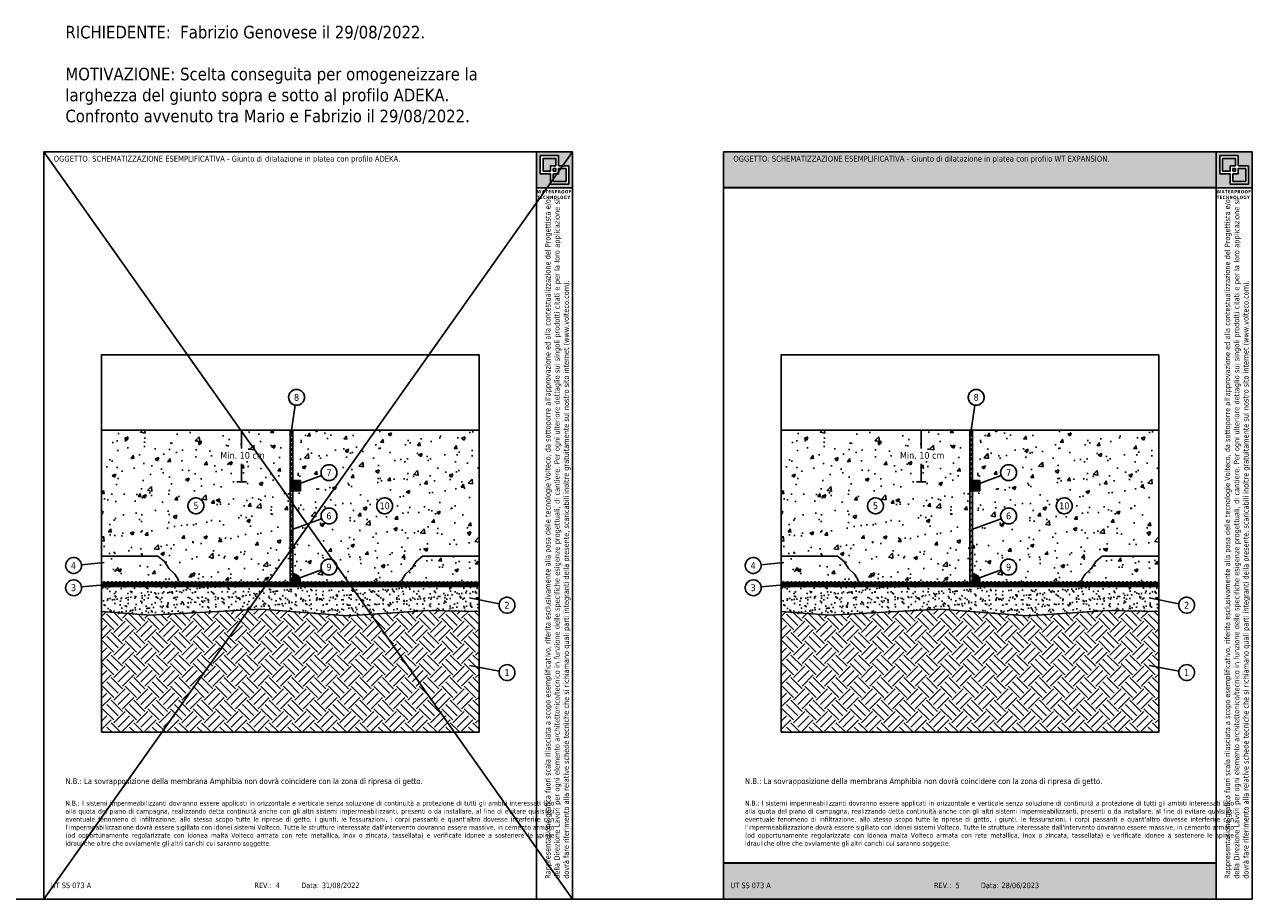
# Model space of a CAD drawing. Header units: millimetres. Extents: x 2746 to 2875, y 1673 to 1707.
# Tile 3 of 3: x 2826 to 2875, y 1673 to 1707. Entities that reach past the tile are written whole.
import ezdxf
from ezdxf.enums import TextEntityAlignment as Align

# ---------------------------------------------------------------- set-up
doc = ezdxf.new("R2010")
doc.units = ezdxf.units.MM
doc.linetypes.add('CONTINUA', pattern=[0])
doc.layers.add('0.4', color=7, linetype='CONTINUA', lineweight=30)
doc.layers.add('contorno', color=6, linetype='Continuous', plot=False)
doc.layers.add('nascosto', color=7, linetype='Continuous', lineweight=25, plot=False)
doc.layers.add('RISULTATO_HIDDEN_____3D_-_2D', color=7, linetype='CONTINUA')
doc.styles.add('tahoma', font='tahoma.ttf', dxfattribs={"height": 0.3})

msp = doc.modelspace()

# ---------------------------------------------------------------- hatches: boundary and pattern name
at = {"true_color": 0xfdc300}
h = msp.add_hatch(color=40, dxfattribs=at)
h.dxf.hatch_style = 1
h.paths.add_polyline_path([(2873.368, 1674.005), (2853.798, 1674.005), (2853.798, 1672.574), (2873.368, 1672.574)])
h.paths.add_polyline_path([(2873.368, 1702.274), (2853.798, 1702.274), (2853.798, 1700.844), (2873.368, 1700.844)])
h = msp.add_hatch()
h.set_pattern_fill('AR-CONC', color=256, scale=0.008)
h.set_pattern_definition([(50, (-1644.1098, 122.1236), (1.45747735, -0.12751268), [0.1524, -1.6764]), (355, (-1644.1098, 122.1236), (-0.28194737, 1.52845476), [0.12192, -1.34112467]), (100.451445, (-1643.9884, 122.113), (1.17552998, 1.400942), [0.12952007, -1.42472196]), (46.1842, (-1644.1098, 122.53), (2.1686323, -0.3363386), [0.2286, -2.5146]), (96.63556, (-1643.9291, 122.502), (1.8992331, 1.979409), [0.1942802, -2.1370849]), (351.18415, (-1644.1098, 122.53), (1.8992331, 1.979409), [0.1828797, -2.0116779]), (21, (-1643.9066, 122.4284), (1.21291513, -0.8181216), [0.1524, -1.6764]), (326, (-1643.9066, 122.4284), (0.49441623, 1.47350373), [0.12192, -1.34112]), (71.451445, (-1643.8056, 122.3602), (1.70733135, 0.65538215), [0.12952007, -1.4247195]), (37.5, (-1644.10983, 122.1236), (0.024708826, 0.67644031), [0, -1.324864, 0, -1.36144, 0, -1.3462]), (7.5, (-1644.1098, 122.1236), (0.5345573, 0.8014446), [0, -0.776224, 0, -1.294384, 0, -0.51308]), (327.5, (-1644.56297, 122.1236), (1.08472476, -0.04582995), [0, -0.508, 0, -1.58496, 0, -2.10312]), (317.5, (-1644.7662, 122.1236), (1.18503345, 0.20341193), [0, -0.6604, 0, -1.052576, 0, -1.49352])])
h.paths.add_polyline_path([(2836.583, 1691.209), (2829.083, 1691.209), (2829.083, 1686.209), (2831.324, 1686.209), (2831.583, 1686), (2831.757, 1685.72), (2832.002, 1685.499), (2832.12, 1685.304), (2832.147, 1685.209), (2836.583, 1685.209)])
edge = h.paths.add_edge_path(flags=16)
edge.add_arc((2832.833, 1688.209), 0.316, 0, 360)
h.paths.add_polyline_path([(2831.757, 1685.72), (2831.583, 1686), (2831.324, 1686.209), (2829.083, 1686.209), (2829.083, 1685.209), (2832.147, 1685.209), (2832.12, 1685.304), (2832.002, 1685.499)], flags=17)
edge = h.paths.add_edge_path()
edge.add_line((2844.083, 1691.209), (2836.683, 1691.209))
edge.add_line((2836.683, 1691.209), (2836.683, 1689.209))
edge.add_line((2836.683, 1689.209), (2836.983, 1689.209))
edge.add_line((2836.983, 1689.209), (2836.983, 1689.105))
edge.add_line((2836.983, 1689.105), (2837.825, 1689.418))
edge.add_arc((2838.121, 1689.527), 0.316, 180, 200.3375, ccw=False)
edge.add_arc((2838.121, 1689.527), 0.316, -70.3025, 180, ccw=False)
edge.add_arc((2838.121, 1689.527), 0.316, 200.3375, 289.6975, ccw=False)
edge.add_line((2837.825, 1689.418), (2836.983, 1689.105))
edge.add_line((2836.983, 1689.105), (2836.983, 1688.809))
edge.add_line((2836.983, 1688.809), (2836.683, 1688.809))
edge.add_line((2836.683, 1688.809), (2836.683, 1687.274))
edge.add_line((2836.683, 1687.274), (2837.825, 1687.697))
edge.add_arc((2838.121, 1687.807), 0.316, 180, 200.3375, ccw=False)
edge.add_arc((2838.121, 1687.807), 0.316, -70.3025, 180, ccw=False)
edge.add_arc((2838.121, 1687.807), 0.316, 200.3375, 289.6975, ccw=False)
edge.add_line((2837.825, 1687.697), (2836.683, 1687.274))
edge.add_line((2836.683, 1687.274), (2836.683, 1685.509))
edge.add_arc((2836.683, 1685.209), 0.3, 26.4257, 90, ccw=False)
edge.add_line((2836.951, 1685.343), (2837.825, 1685.666))
edge.add_arc((2838.121, 1685.776), 0.316, 180, 200.3375, ccw=False)
edge.add_arc((2838.121, 1685.776), 0.316, -70.3025, 180, ccw=False)
edge.add_arc((2838.121, 1685.776), 0.316, 200.3375, 289.6975, ccw=False)
edge.add_line((2837.825, 1685.666), (2836.951, 1685.343))
edge.add_arc((2836.683, 1685.209), 0.3, 0, 26.4257, ccw=False)
edge.add_line((2836.983, 1685.209), (2841.018, 1685.209))
edge.add_line((2841.018, 1685.209), (2841.045, 1685.304))
edge.add_line((2841.045, 1685.304), (2841.164, 1685.499))
edge.add_line((2841.164, 1685.499), (2841.408, 1685.72))
edge.add_line((2841.408, 1685.72), (2841.583, 1686))
edge.add_line((2841.583, 1686), (2841.841, 1686.209))
edge.add_line((2841.841, 1686.209), (2844.083, 1686.209))
edge.add_line((2844.083, 1686.209), (2844.083, 1691.209))
edge = h.paths.add_edge_path(flags=16)
edge.add_arc((2840.333, 1688.209), 0.316, 0, 360)
h.paths.add_polyline_path([(2844.083, 1686.209), (2841.841, 1686.209), (2841.583, 1686), (2841.408, 1685.72), (2841.164, 1685.499), (2841.045, 1685.304), (2841.018, 1685.209), (2844.083, 1685.209)], flags=17)
h.paths.add_polyline_path([(2832.662, 1688.002), (2833.003, 1688.002), (2833.003, 1688.416), (2832.662, 1688.416)], flags=0)
h.paths.add_polyline_path([(2833.709, 1690.007), (2835.661, 1690.007), (2835.661, 1690.428), (2833.709, 1690.428)], flags=16)
h.paths.add_polyline_path([(2840.06, 1687.998), (2840.606, 1687.998), (2840.606, 1688.42), (2840.06, 1688.42)], flags=16)
at = {"linetype": 'CONTINUA'}
h = msp.add_hatch(dxfattribs=at)
h.set_pattern_fill('HONEY', color=256, scale=0.02, angle=90, style=0)
h.set_pattern_definition([(90, (-1590.109833, 122.12358), (-0.0549926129, 0.09525), [0.0635, -0.127]), (210, (-1590.109833, 122.12358), (-0.05499261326, -0.0952499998), [0.0635, -0.127]), (150, (-1590.109833, 122.12358), (-0.10998522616, 2e-10), [-0.127, 0.0635])])
h.paths.add_polyline_path([(2836.683, 1691.209), (2836.583, 1691.209), (2836.583, 1689.209), (2836.683, 1689.209)])
h = msp.add_hatch()
h.set_pattern_fill('AR-CONC', color=256, scale=0.008)
h.set_pattern_definition([(50, (-1617.1098, 122.1236), (1.45747735, -0.12751268), [0.1524, -1.6764]), (355, (-1617.1098, 122.1236), (-0.28194737, 1.52845476), [0.12192, -1.34112467]), (100.451445, (-1616.9884, 122.113), (1.17552998, 1.400942), [0.12952007, -1.42472196]), (46.1842, (-1617.1098, 122.53), (2.1686323, -0.3363386), [0.2286, -2.5146]), (96.63556, (-1616.9291, 122.502), (1.8992331, 1.979409), [0.1942802, -2.1370849]), (351.18415, (-1617.1098, 122.53), (1.8992331, 1.979409), [0.1828797, -2.0116779]), (21, (-1616.9066, 122.4284), (1.21291513, -0.8181216), [0.1524, -1.6764]), (326, (-1616.9066, 122.4284), (0.49441623, 1.47350373), [0.12192, -1.34112]), (71.451445, (-1616.8056, 122.3602), (1.70733135, 0.65538215), [0.12952007, -1.4247195]), (37.5, (-1617.10984, 122.1236), (0.024708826, 0.67644031), [0, -1.324864, 0, -1.36144, 0, -1.3462]), (7.5, (-1617.10984, 122.1236), (0.5345573, 0.8014446), [0, -0.776224, 0, -1.294384, 0, -0.51308]), (327.5, (-1617.563, 122.1236), (1.08472476, -0.04582995), [0, -0.508, 0, -1.58496, 0, -2.10312]), (317.5, (-1617.7662, 122.1236), (1.18503345, 0.20341193), [0, -0.6604, 0, -1.052576, 0, -1.49352])])
h.paths.add_polyline_path([(2863.583, 1691.209), (2856.083, 1691.209), (2856.083, 1686.209), (2858.324, 1686.209), (2858.583, 1686), (2858.757, 1685.72), (2859.002, 1685.499), (2859.12, 1685.304), (2859.147, 1685.209), (2863.583, 1685.209)])
edge = h.paths.add_edge_path(flags=16)
edge.add_arc((2859.833, 1688.209), 0.316, 0, 360)
h.paths.add_polyline_path([(2858.757, 1685.72), (2858.583, 1686), (2858.324, 1686.209), (2856.083, 1686.209), (2856.083, 1685.209), (2859.147, 1685.209), (2859.12, 1685.304), (2859.002, 1685.499)], flags=17)
edge = h.paths.add_edge_path()
edge.add_line((2871.083, 1691.209), (2863.683, 1691.209))
edge.add_line((2863.683, 1691.209), (2863.683, 1689.209))
edge.add_line((2863.683, 1689.209), (2863.983, 1689.209))
edge.add_line((2863.983, 1689.209), (2863.983, 1689.105))
edge.add_line((2863.983, 1689.105), (2864.825, 1689.418))
edge.add_arc((2865.121, 1689.527), 0.316, 180, 200.3375, ccw=False)
edge.add_arc((2865.121, 1689.527), 0.316, -70.3025, 180, ccw=False)
edge.add_arc((2865.121, 1689.527), 0.316, 200.3375, 289.6975, ccw=False)
edge.add_line((2864.825, 1689.418), (2863.983, 1689.105))
edge.add_line((2863.983, 1689.105), (2863.983, 1688.809))
edge.add_line((2863.983, 1688.809), (2863.683, 1688.809))
edge.add_line((2863.683, 1688.809), (2863.683, 1687.274))
edge.add_line((2863.683, 1687.274), (2864.825, 1687.697))
edge.add_arc((2865.121, 1687.807), 0.316, 180, 200.3375, ccw=False)
edge.add_arc((2865.121, 1687.807), 0.316, -70.3025, 180, ccw=False)
edge.add_arc((2865.121, 1687.807), 0.316, 200.3375, 289.6975, ccw=False)
edge.add_line((2864.825, 1687.697), (2863.683, 1687.274))
edge.add_line((2863.683, 1687.274), (2863.683, 1685.509))
edge.add_arc((2863.683, 1685.209), 0.3, 26.4257, 90, ccw=False)
edge.add_line((2863.951, 1685.343), (2864.825, 1685.666))
edge.add_arc((2865.121, 1685.776), 0.316, 180, 200.3375, ccw=False)
edge.add_arc((2865.121, 1685.776), 0.316, -70.3025, 180, ccw=False)
edge.add_arc((2865.121, 1685.776), 0.316, 200.3375, 289.6975, ccw=False)
edge.add_line((2864.825, 1685.666), (2863.951, 1685.343))
edge.add_arc((2863.683, 1685.209), 0.3, 0, 26.4257, ccw=False)
edge.add_line((2863.983, 1685.209), (2868.018, 1685.209))
edge.add_line((2868.018, 1685.209), (2868.045, 1685.304))
edge.add_line((2868.045, 1685.304), (2868.164, 1685.499))
edge.add_line((2868.164, 1685.499), (2868.408, 1685.72))
edge.add_line((2868.408, 1685.72), (2868.583, 1686))
edge.add_line((2868.583, 1686), (2868.841, 1686.209))
edge.add_line((2868.841, 1686.209), (2871.083, 1686.209))
edge.add_line((2871.083, 1686.209), (2871.083, 1691.209))
edge = h.paths.add_edge_path(flags=16)
edge.add_arc((2867.333, 1688.209), 0.316, 0, 360)
h.paths.add_polyline_path([(2871.083, 1686.209), (2868.841, 1686.209), (2868.583, 1686), (2868.408, 1685.72), (2868.164, 1685.499), (2868.045, 1685.304), (2868.018, 1685.209), (2871.083, 1685.209)], flags=17)
h.paths.add_polyline_path([(2859.662, 1688.002), (2860.003, 1688.002), (2860.003, 1688.416), (2859.662, 1688.416)], flags=0)
h.paths.add_polyline_path([(2860.709, 1690.007), (2862.661, 1690.007), (2862.661, 1690.428), (2860.709, 1690.428)], flags=16)
h.paths.add_polyline_path([(2867.06, 1687.998), (2867.606, 1687.998), (2867.606, 1688.42), (2867.06, 1688.42)], flags=16)
h = msp.add_hatch(dxfattribs=at)
h.set_pattern_fill('HONEY', color=256, scale=0.02, angle=90, style=0)
h.set_pattern_definition([(90, (-1563.10984, 122.123576), (-0.0549926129, 0.09525), [0.0635, -0.127]), (210, (-1563.10984, 122.123576), (-0.05499261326, -0.0952499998), [0.0635, -0.127]), (150, (-1563.10984, 122.123576), (-0.10998522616, 2e-10), [-0.127, 0.0635])])
h.paths.add_polyline_path([(2863.683, 1691.209), (2863.583, 1691.209), (2863.583, 1689.209), (2863.683, 1689.209)])
h = msp.add_hatch(color=8)
h.dxf.hatch_style = 1
h.paths.add_polyline_path([(2836.983, 1689.209), (2836.583, 1689.209), (2836.583, 1688.809), (2836.983, 1688.809)])
h = msp.add_hatch(color=4)
h.dxf.hatch_style = 1
h.paths.add_polyline_path([(2836.683, 1688.809), (2836.583, 1688.809), (2836.583, 1685.209), (2836.683, 1685.209)])
h = msp.add_hatch()
h.set_pattern_fill('AR-SAND', color=256, scale=0.003)
h.set_pattern_definition([(37.5, (-1644.10983, 122.12358), (-0.004800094, 0.1468239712), [0, -0.115824, 0, -0.12954, 0, -0.123825]), (7.5, (-1644.10983, 122.12358), (0.134856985, 0.21504753), [0, -0.062484, 0, -0.104394, 0, -0.040005]), (327.5, (-1644.20356, 122.12358), (0.237297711, 0.0004311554), [0, -0.0381, 0, -0.13716, 0, -0.17907]), (317.5, (-1644.20356, 122.12358), (0.229066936, 0.066878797), [0, -0.01905, 0, -0.089916, 0, -0.10287])])
h.paths.add_polyline_path([(2836.683, 1688.809), (2836.583, 1688.809), (2836.583, 1685.209), (2836.683, 1685.209)])
h = msp.add_hatch(color=8)
h.dxf.hatch_style = 1
h.paths.add_polyline_path([(2863.983, 1689.209), (2863.583, 1689.209), (2863.583, 1688.809), (2863.983, 1688.809)])
h = msp.add_hatch(color=4)
h.dxf.hatch_style = 1
h.paths.add_polyline_path([(2863.683, 1688.809), (2863.583, 1688.809), (2863.583, 1685.209), (2863.683, 1685.209)])
h = msp.add_hatch()
h.set_pattern_fill('ANSI31', color=256, scale=0.05)
h.paths.add_polyline_path([(2863.683, 1688.809), (2863.583, 1688.809), (2863.583, 1685.209), (2863.683, 1685.209)])
at = {"true_color": 0xf8991e}
h = msp.add_hatch(color=30, dxfattribs=at)
h.dxf.hatch_style = 1
h.paths.add_polyline_path([(2836.683, 1685.509), (2836.683, 1685.209), (2836.983, 1685.209, 0.414214)])
h = msp.add_hatch(color=30, dxfattribs=at)
h.dxf.hatch_style = 1
h.paths.add_polyline_path([(2863.683, 1685.509), (2863.683, 1685.209), (2863.983, 1685.209, 0.414214)])
h = msp.add_hatch()
h.set_pattern_fill('LINE', color=256, scale=0.05, angle=90)
h.set_pattern_definition([(90, (-1590.10983, 122.07358), (-0.15875, 1e-17), [])])
h.paths.add_polyline_path([(2844.083, 1685.159), (2829.083, 1685.159), (2829.083, 1685.209), (2844.083, 1685.209)])
h = msp.add_hatch(color=4)
h.dxf.hatch_style = 1
h.paths.add_polyline_path([(2844.083, 1685.159), (2829.083, 1685.159), (2829.083, 1685.109), (2844.083, 1685.109)])
h.paths.add_polyline_path([(2844.083, 1685.059), (2829.083, 1685.059), (2829.083, 1685.009), (2844.083, 1685.009)])
h = msp.add_hatch()
h.set_pattern_fill('AR-SAND', color=256, scale=0.008)
h.set_pattern_definition([(37.5, (-1617.10983, 122.07358), (-0.01280025, 0.39153059), [0, -0.308864, 0, -0.34544, 0, -0.3302]), (7.5, (-1617.10983, 122.0736), (0.359618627, 0.57346008), [0, -0.166624, 0, -0.278384, 0, -0.10668]), (327.5, (-1617.35977, 122.07358), (0.632793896, 0.001149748), [0, -0.1016, 0, -0.36576, 0, -0.47752]), (317.5, (-1617.35977, 122.0736), (0.61084516, 0.17834346), [0, -0.0508, 0, -0.239776, 0, -0.27432])])
h.paths.add_polyline_path([(2844.083, 1685.009), (2829.083, 1685.009), (2829.083, 1684.009), (2831.023, 1683.869), (2835.42, 1684.099), (2838.859, 1683.841), (2842.049, 1684.044), (2844.083, 1684.009)])
h = msp.add_hatch()
h.set_pattern_fill('LINE', color=256, scale=0.05, angle=90)
h.set_pattern_definition([(90, (-1563.10984, 122.07358), (-0.15875, 1e-17), [])])
h.paths.add_polyline_path([(2871.083, 1685.159), (2856.083, 1685.159), (2856.083, 1685.209), (2871.083, 1685.209)])
h = msp.add_hatch(color=4)
h.dxf.hatch_style = 1
h.paths.add_polyline_path([(2871.083, 1685.159), (2856.083, 1685.159), (2856.083, 1685.109), (2871.083, 1685.109)])
h.paths.add_polyline_path([(2871.083, 1685.059), (2856.083, 1685.059), (2856.083, 1685.009), (2871.083, 1685.009)])
h = msp.add_hatch()
h.set_pattern_fill('AR-SAND', color=256, scale=0.008)
h.set_pattern_definition([(37.5, (-1590.10984, 122.07358), (-0.01280025, 0.39153059), [0, -0.308864, 0, -0.34544, 0, -0.3302]), (7.5, (-1590.10984, 122.0736), (0.359618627, 0.57346008), [0, -0.166624, 0, -0.278384, 0, -0.10668]), (327.5, (-1590.35978, 122.07358), (0.632793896, 0.001149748), [0, -0.1016, 0, -0.36576, 0, -0.47752]), (317.5, (-1590.3598, 122.0736), (0.61084516, 0.17834346), [0, -0.0508, 0, -0.239776, 0, -0.27432])])
h.paths.add_polyline_path([(2871.083, 1685.009), (2856.083, 1685.009), (2856.083, 1684.009), (2858.023, 1683.869), (2862.42, 1684.099), (2865.859, 1683.841), (2869.049, 1684.044), (2871.083, 1684.009)])
at = {"linetype": 'CONTINUA'}
h = msp.add_hatch(dxfattribs=at)
h.set_pattern_fill('EARTH', color=8, scale=0.1, angle=45, style=0)
h.set_pattern_definition([(45, (-1617.10983, 122.0736), (0, 0.89802561), [0.635, -0.635]), (45, (-1617.2782, 122.24196), (0, 0.89802561), [0.635, -0.635]), (45, (-1617.4466, 122.41034), (0, 0.89802561), [0.635, -0.635]), (135, (-1617.4466, 122.5226), (-0.89802561, 0), [0.635, -0.635]), (135, (-1617.2782, 122.691), (-0.89802561, 0), [0.635, -0.635]), (135, (-1617.10983, 122.85935), (-0.89802561, 0), [0.635, -0.635])])
h.paths.add_polyline_path([(2844.083, 1684.009), (2842.049, 1684.044), (2838.859, 1683.841), (2835.42, 1684.099), (2831.023, 1683.869), (2829.083, 1684.009), (2829.083, 1679.209), (2844.083, 1679.209)])
at = {"linetype": 'CONTINUA', "lineweight": 15}
h = msp.add_hatch(dxfattribs=at)
h.set_pattern_fill('EARTH', color=8, scale=0.1, angle=45, style=0)
h.set_pattern_definition([(45, (-1590.10984, 122.0736), (0, 0.89802561), [0.635, -0.635]), (45, (-1590.2782, 122.24196), (0, 0.89802561), [0.635, -0.635]), (45, (-1590.4466, 122.41034), (0, 0.89802561), [0.635, -0.635]), (135, (-1590.4466, 122.5226), (-0.89802561, 0), [0.635, -0.635]), (135, (-1590.2782, 122.691), (-0.89802561, 0), [0.635, -0.635]), (135, (-1590.10984, 122.85935), (-0.89802561, 0), [0.635, -0.635])])
h.paths.add_polyline_path([(2871.083, 1684.009), (2869.049, 1684.044), (2865.859, 1683.841), (2862.42, 1684.099), (2858.023, 1683.869), (2856.083, 1684.009), (2856.083, 1679.209), (2871.083, 1679.209)])
at = {"layer": '0.4'}
h = msp.add_hatch(color=252, dxfattribs=at)
h.dxf.hatch_style = 1
h.paths.add_polyline_path([(2847.798, 1702.274), (2846.368, 1702.274), (2846.368, 1700.844), (2847.798, 1700.844)])
h.paths.add_polyline_path([(2846.517, 1702.123), (2847.241, 1702.123), (2847.241, 1701.718), (2847.649, 1701.718), (2847.649, 1700.995), (2846.925, 1700.995), (2846.925, 1701.4), (2846.517, 1701.4)], flags=16)
h.paths.add_polyline_path([(2846.624, 1702.016), (2847.134, 1702.016), (2847.134, 1701.718), (2846.925, 1701.718), (2846.925, 1701.507), (2846.624, 1701.507)], flags=0)
h.paths.add_polyline_path([(2847.032, 1701.611), (2847.134, 1701.611), (2847.134, 1701.507), (2847.032, 1701.507)], flags=0)
h.paths.add_polyline_path([(2847.032, 1701.4), (2847.241, 1701.4), (2847.241, 1701.611), (2847.542, 1701.611), (2847.542, 1701.102), (2847.032, 1701.102)], flags=0)
h.paths.add_polyline_path([(2847.134, 1702.016), (2846.624, 1702.016), (2846.624, 1701.507), (2846.925, 1701.507), (2846.925, 1701.718), (2847.134, 1701.718)], flags=0)
h.paths.add_polyline_path([(2847.134, 1701.611), (2847.032, 1701.611), (2847.032, 1701.507), (2847.134, 1701.507)], flags=0)
h.paths.add_polyline_path([(2847.542, 1701.611), (2847.241, 1701.611), (2847.241, 1701.4), (2847.032, 1701.4), (2847.032, 1701.102), (2847.542, 1701.102)], flags=0)
h = msp.add_hatch(color=252, dxfattribs=at)
h.dxf.hatch_style = 1
h.paths.add_polyline_path([(2847.134, 1702.016), (2846.624, 1702.016), (2846.624, 1701.507), (2846.925, 1701.507), (2846.925, 1701.718), (2847.134, 1701.718)])
h.paths.add_polyline_path([(2847.134, 1701.611), (2847.032, 1701.611), (2847.032, 1701.507), (2847.134, 1701.507)], flags=17)
h.paths.add_polyline_path([(2847.542, 1701.611), (2847.241, 1701.611), (2847.241, 1701.4), (2847.032, 1701.4), (2847.032, 1701.102), (2847.542, 1701.102)])
h = msp.add_hatch(color=252, dxfattribs=at)
h.dxf.hatch_style = 1
h.paths.add_polyline_path([(2874.798, 1702.274), (2873.368, 1702.274), (2873.368, 1700.844), (2874.798, 1700.844)])
h.paths.add_polyline_path([(2873.517, 1702.123), (2874.24, 1702.123), (2874.24, 1701.718), (2874.649, 1701.718), (2874.649, 1700.995), (2873.925, 1700.995), (2873.925, 1701.4), (2873.517, 1701.4)], flags=16)
h.paths.add_polyline_path([(2873.624, 1702.016), (2874.134, 1702.016), (2874.134, 1701.718), (2873.925, 1701.718), (2873.925, 1701.507), (2873.624, 1701.507)], flags=0)
h.paths.add_polyline_path([(2874.032, 1701.611), (2874.134, 1701.611), (2874.134, 1701.507), (2874.032, 1701.507)], flags=0)
h.paths.add_polyline_path([(2874.032, 1701.4), (2874.24, 1701.4), (2874.24, 1701.611), (2874.542, 1701.611), (2874.542, 1701.102), (2874.032, 1701.102)], flags=0)
h.paths.add_polyline_path([(2874.134, 1702.016), (2873.624, 1702.016), (2873.624, 1701.507), (2873.925, 1701.507), (2873.925, 1701.718), (2874.134, 1701.718)], flags=0)
h.paths.add_polyline_path([(2874.134, 1701.611), (2874.032, 1701.611), (2874.032, 1701.507), (2874.134, 1701.507)], flags=0)
h.paths.add_polyline_path([(2874.542, 1701.611), (2874.24, 1701.611), (2874.24, 1701.4), (2874.032, 1701.4), (2874.032, 1701.102), (2874.542, 1701.102)], flags=0)
h = msp.add_hatch(color=252, dxfattribs=at)
h.dxf.hatch_style = 1
h.paths.add_polyline_path([(2874.134, 1702.016), (2873.624, 1702.016), (2873.624, 1701.507), (2873.925, 1701.507), (2873.925, 1701.718), (2874.134, 1701.718)])
h.paths.add_polyline_path([(2874.134, 1701.611), (2874.032, 1701.611), (2874.032, 1701.507), (2874.134, 1701.507)], flags=17)
h.paths.add_polyline_path([(2874.542, 1701.611), (2874.24, 1701.611), (2874.24, 1701.4), (2874.032, 1701.4), (2874.032, 1701.102), (2874.542, 1701.102)])

# ---------------------------------------------------------------- linework, layer by layer
for p, q in [((2836.784, 1692.205), (2836.601, 1691.024)), ((2863.784, 1692.205), (2863.601, 1691.024)), ((2829.083, 1691.209), (2844.083, 1691.209)), ((2836.583, 1691.209), (2836.583, 1685.209)), ((2836.683, 1691.209), (2836.683, 1689.209)), ((2856.083, 1691.209), (2871.083, 1691.209)), ((2863.583, 1691.209), (2863.583, 1685.209)), ((2863.683, 1691.209), (2863.683, 1689.209)), ((2837.825, 1689.418), (2836.86, 1689.06)), ((2864.825, 1689.418), (2863.86, 1689.06)), ((2836.983, 1689.209), (2836.583, 1689.209)), ((2836.583, 1688.809), (2836.983, 1688.809)), ((2836.683, 1688.809), (2836.683, 1685.209)), ((2836.983, 1688.809), (2836.983, 1689.209)), ((2863.983, 1689.209), (2863.583, 1689.209)), ((2863.583, 1688.809), (2863.983, 1688.809)), ((2863.683, 1688.809), (2863.683, 1685.209)), ((2863.983, 1688.809), (2863.983, 1689.209)), ((2837.825, 1687.697), (2836.664, 1687.267)), ((2864.825, 1687.697), (2863.664, 1687.267)), ((2828.287, 1685.869), (2829.192, 1685.955)), ((2831.324, 1686.209), (2829.083, 1686.209)), ((2831.583, 1686), (2831.324, 1686.209)), ((2831.757, 1685.72), (2831.583, 1686)), ((2841.408, 1685.72), (2841.583, 1686)), ((2841.583, 1686), (2841.841, 1686.209)), ((2841.841, 1686.209), (2844.083, 1686.209)), ((2855.287, 1685.869), (2856.192, 1685.955)), ((2858.324, 1686.209), (2856.083, 1686.209)), ((2858.583, 1686), (2858.324, 1686.209)), ((2858.757, 1685.72), (2858.583, 1686)), ((2868.408, 1685.72), (2868.583, 1686)), ((2868.583, 1686), (2868.841, 1686.209)), ((2868.841, 1686.209), (2871.083, 1686.209)), ((2832.002, 1685.499), (2831.757, 1685.72)), ((2832.12, 1685.304), (2832.002, 1685.499)), ((2837.825, 1685.666), (2836.86, 1685.309)), ((2841.045, 1685.304), (2841.164, 1685.499)), ((2841.164, 1685.499), (2841.408, 1685.72)), ((2859.002, 1685.499), (2858.757, 1685.72)), ((2859.12, 1685.304), (2859.002, 1685.499)), ((2864.825, 1685.666), (2863.86, 1685.309)), ((2868.045, 1685.304), (2868.164, 1685.499)), ((2868.164, 1685.499), (2868.408, 1685.72)), ((2828.287, 1684.984), (2829.192, 1685.07)), ((2829.083, 1685.159), (2844.083, 1685.159)), ((2829.083, 1685.109), (2844.083, 1685.109)), ((2829.083, 1685.059), (2844.083, 1685.059)), ((2829.083, 1685.009), (2844.083, 1685.009)), ((2832.147, 1685.209), (2832.12, 1685.304)), ((2836.583, 1685.209), (2836.983, 1685.209)), ((2841.018, 1685.209), (2841.045, 1685.304)), ((2855.287, 1684.984), (2856.192, 1685.07)), ((2856.083, 1685.159), (2871.083, 1685.159)), ((2856.083, 1685.109), (2871.083, 1685.109)), ((2856.083, 1685.059), (2871.083, 1685.059)), ((2856.083, 1685.009), (2871.083, 1685.009)), ((2859.147, 1685.209), (2859.12, 1685.304)), ((2863.583, 1685.209), (2863.983, 1685.209)), ((2868.018, 1685.209), (2868.045, 1685.304)), ((2844.882, 1684.32), (2843.7, 1684.548)), ((2871.882, 1684.32), (2870.7, 1684.548)), ((2844.882, 1681.643), (2843.7, 1681.871)), ((2871.882, 1681.643), (2870.7, 1681.871))]:
    msp.add_line(p, q)
at = {"linetype": 'CONTINUA'}
for p, q in [((2835.284, 1691.209), (2834.465, 1691.209)), ((2834.645, 1690.49), (2834.645, 1691.209)), ((2862.284, 1691.209), (2861.465, 1691.209)), ((2861.645, 1690.49), (2861.645, 1691.209)), ((2834.645, 1689.159), (2834.645, 1689.878)), ((2861.645, 1689.159), (2861.645, 1689.878)), ((2834.841, 1689.159), (2834.465, 1689.159)), ((2861.841, 1689.159), (2861.465, 1689.159))]:
    msp.add_line(p, q, dxfattribs=at)
at = {"color": 4}
for p, q in [((2820.798, 1672.574), (2826.798, 1672.574)), ((2847.798, 1672.574), (2853.798, 1672.574))]:
    msp.add_line(p, q, dxfattribs=at)
for points in [[(2829.083, 1684.009), (2831.023, 1683.869), (2835.42, 1684.099), (2838.859, 1683.841), (2842.049, 1684.044), (2844.083, 1684.009)], [(2856.083, 1684.009), (2858.023, 1683.869), (2862.42, 1684.099), (2865.859, 1683.841), (2869.049, 1684.044), (2871.083, 1684.009)]]:
    msp.add_lwpolyline(points)
for centre in [(2836.833, 1692.518), (2863.833, 1692.518), (2838.121, 1689.527), (2865.121, 1689.527), (2832.833, 1688.209), (2840.333, 1688.209), (2859.833, 1688.209), (2867.333, 1688.209), (2838.121, 1687.807), (2865.121, 1687.807), (2838.121, 1685.776), (2865.121, 1685.776)]:
    msp.add_circle(centre, 0.316)
for centre in [(2836.683, 1685.209), (2863.683, 1685.209)]:
    msp.add_arc(centre, 0.3, 0, 90)
at = {"linetype": 'CONTINUA'}
for points in [[(2834.615, 1691.029), (2834.675, 1691.029), (2834.645, 1691.209)], [(2861.615, 1691.029), (2861.675, 1691.029), (2861.645, 1691.209)], [(2834.615, 1689.339), (2834.675, 1689.339), (2834.645, 1689.159)], [(2861.615, 1689.339), (2861.675, 1689.339), (2861.645, 1689.159)]]:
    msp.add_solid(points, dxfattribs=at)
at = {"layer": 'contorno', "color": 3}
for p, q in [((2853.798, 1702.274), (2853.798, 1672.574)), ((2874.798, 1702.274), (2853.798, 1702.274)), ((2874.798, 1672.574), (2874.798, 1702.274)), ((2846.368, 1700.844), (2846.368, 1672.574)), ((2873.368, 1700.844), (2873.368, 1672.574)), ((2853.798, 1672.574), (2874.798, 1672.574))]:
    msp.add_line(p, q, dxfattribs=at)
for points in [[(2846.368, 1702.274), (2847.798, 1702.274), (2847.798, 1700.844), (2846.368, 1700.844)], [(2873.368, 1702.274), (2874.798, 1702.274), (2874.798, 1700.844), (2873.368, 1700.844)], [(2874.24, 1701.718), (2874.649, 1701.718), (2874.649, 1700.995), (2873.925, 1700.995), (2873.925, 1701.4), (2873.517, 1701.4), (2873.517, 1702.123), (2874.24, 1702.123)], [(2874.134, 1701.718), (2874.134, 1702.016), (2873.624, 1702.016), (2873.624, 1701.507), (2873.925, 1701.507), (2873.925, 1701.718)], [(2874.032, 1701.507), (2874.032, 1701.611), (2874.134, 1701.611), (2874.134, 1701.507)], [(2874.032, 1701.4), (2874.24, 1701.4), (2874.24, 1701.611), (2874.542, 1701.611), (2874.542, 1701.102), (2874.032, 1701.102)], [(2829.083, 1679.209), (2844.083, 1679.209), (2844.083, 1694.209), (2829.083, 1694.209)], [(2829.083, 1679.209), (2844.083, 1679.209), (2844.083, 1694.209), (2829.083, 1694.209)], [(2856.083, 1679.209), (2871.083, 1679.209), (2871.083, 1694.209), (2856.083, 1694.209)], [(2856.083, 1679.209), (2871.083, 1679.209), (2871.083, 1694.209), (2856.083, 1694.209)]]:
    msp.add_lwpolyline(points, close=True, dxfattribs=at)
at = {"layer": 'contorno', "color": 3, "linetype": 'CONTINUA'}
for points in [[(2847.241, 1701.718), (2847.649, 1701.718), (2847.649, 1700.995), (2846.925, 1700.995), (2846.925, 1701.4), (2846.517, 1701.4), (2846.517, 1702.123), (2847.241, 1702.123)], [(2847.134, 1701.718), (2847.134, 1702.016), (2846.624, 1702.016), (2846.624, 1701.507), (2846.925, 1701.507), (2846.925, 1701.718)], [(2847.032, 1701.507), (2847.032, 1701.611), (2847.134, 1701.611), (2847.134, 1701.507)], [(2847.032, 1701.4), (2847.241, 1701.4), (2847.241, 1701.611), (2847.542, 1701.611), (2847.542, 1701.102), (2847.032, 1701.102)]]:
    msp.add_lwpolyline(points, close=True, dxfattribs=at)
at = {"layer": 'nascosto', "color": 1, "linetype": 'CONTINUA'}
for p, q in [((2826.798, 1702.274), (2826.798, 1672.574)), ((2847.798, 1702.274), (2826.798, 1702.274)), ((2847.798, 1672.574), (2826.798, 1702.274)), ((2826.798, 1672.574), (2847.798, 1702.274)), ((2847.798, 1672.574), (2847.798, 1702.274)), ((2826.798, 1672.574), (2847.798, 1672.574))]:
    msp.add_line(p, q, dxfattribs=at)
at = {"layer": 'nascosto', "color": 3, "linetype": 'CONTINUA', "lineweight": 30}
for p, q in [((2873.368, 1700.844), (2853.798, 1700.844)), ((2873.368, 1674.005), (2853.798, 1674.005))]:
    msp.add_line(p, q, dxfattribs=at)
at = {"layer": 'RISULTATO_HIDDEN_____3D_-_2D', "color": 7, "linetype": 'CONTINUA'}
for centre, start, end in [((2836.833, 1692.518), 289.6975, 289.0694), ((2863.833, 1692.518), 289.6975, 289.0694), ((2838.121, 1689.527), 289.6975, 289.0694), ((2865.121, 1689.527), 289.6975, 289.0694), ((2832.833, 1688.209), 289.6975, 289.0694), ((2840.333, 1688.209), 250.9306, 250.3025), ((2859.833, 1688.209), 289.6975, 289.0694), ((2867.333, 1688.209), 250.9306, 250.3025), ((2838.121, 1687.807), 289.6975, 289.0694), ((2865.121, 1687.807), 289.6975, 289.0694), ((2827.973, 1685.839), 250.9306, 250.3025), ((2838.121, 1685.776), 289.6975, 289.0694), ((2854.973, 1685.839), 250.9306, 250.3025), ((2865.121, 1685.776), 289.6975, 289.0694), ((2827.973, 1684.954), 250.9306, 250.3025), ((2854.973, 1684.954), 250.9306, 250.3025), ((2845.193, 1684.26), 289.6975, 289.0694), ((2872.193, 1684.26), 289.6975, 289.0694), ((2845.193, 1681.583), 289.6975, 289.0694), ((2872.193, 1681.583), 289.6975, 289.0694)]:
    msp.add_arc(centre, 0.316, start, end, dxfattribs=at)

# ---------------------------------------------------------------- texts
at = {"style": 'tahoma'}
for s, p in [('UT SS 073 A', (2827.075, 1673.239)), ('REV.:', (2835.156, 1673.239)), (' 4', (2835.932, 1673.239)), ('Data:', (2837.019, 1673.239)), ('31/08/2022', (2837.837, 1673.239)), ('UT SS 073 A', (2854.075, 1673.239)), ('REV.:', (2862.156, 1673.239)), (' 5', (2862.932, 1673.239)), ('Data:', (2864.019, 1673.239)), ('28/06/2023', (2864.837, 1673.239))]:
    msp.add_text(s, height=0.22, rotation=0.0017, dxfattribs=at).set_placement(p, align=Align.TOP_LEFT)
at = {"width": 18.51096, "attachment_point": 1, "style": 'tahoma'}
for s, insert, char_height in [('{\\C1;RICHIEDENTE:}  Fabrizio Genovese il 29/08/2022.\\P{\\C1;\\PMOTIVAZIONE:} Scelta conseguita per omogeneizzare la larghezza del giunto sopra e sotto al profilo ADEKA.\\PConfronto avvenuto tra Mario e Fabrizio il 29/08/2022.', (2827.65, 1707.283), 0.5), ("\\pxqj;{\\H0.83333x;N.B.: I sistemi impermeabilizzanti dovranno essere applicati in orizzontale e verticale senza soluzione di continuità a protezione di tutti gli ambiti interessati fino alla quota del piano di campagna, realizzando detta continuità anche con gli altri sistemi impermeabilizzanti, presenti o da installare, al fine di evitare qualsiasi eventuale fenomeno di infiltrazione; allo stesso scopo tutte le riprese di getto, i giunti, le fessurazioni, i corpi passanti e quant'altro dovesse interferire con l'impermeabilizzazione dovrà essere sigillato con idonei sistemi Volteco. Tutte le strutture interessate dall'intervento dovranno essere massive, in cemento armato (od opportunamente regolarizzate con idonea malta Volteco armata con rete metallica, inox o zincata, tassellata) e verificate idonee a sostenere le spinte idrauliche oltre che ovviamente gli altri carichi cui saranno soggette.}", (2827.65, 1676.489), 0.23), ("\\pxqj;{\\H0.83333x;N.B.: I sistemi impermeabilizzanti dovranno essere applicati in orizzontale e verticale senza soluzione di continuità a protezione di tutti gli ambiti interessati fino alla quota del piano di campagna, realizzando detta continuità anche con gli altri sistemi impermeabilizzanti, presenti o da installare, al fine di evitare qualsiasi eventuale fenomeno di infiltrazione; allo stesso scopo tutte le riprese di getto, i giunti, le fessurazioni, i corpi passanti e quant'altro dovesse interferire con l'impermeabilizzazione dovrà essere sigillato con idonei sistemi Volteco. Tutte le strutture interessate dall'intervento dovranno essere massive, in cemento armato (od opportunamente regolarizzate con idonea malta Volteco armata con rete metallica, inox o zincata, tassellata) e verificate idonee a sostenere le spinte idrauliche oltre che ovviamente gli altri carichi cui saranno soggette.}", (2854.65, 1676.489), 0.23)]:
    msp.add_mtext(s, dxfattribs=dict(at, insert=insert, char_height=char_height))
at = {"char_height": 0.23, "attachment_point": 1, "style": 'tahoma'}
for s, insert in [('\\pxa0.83333,sm1.15;OGGETTO: SCHEMATIZZAZIONE ESEMPLIFICATIVA - Giunto di dilatazione in platea con profilo ADEKA.', (2827.185, 1702.116)), ('\\pxa0.83333,sm1.15;OGGETTO: SCHEMATIZZAZIONE ESEMPLIFICATIVA - Giunto di dilatazione in platea con profilo WT EXPANSION.', (2854.185, 1702.116))]:
    msp.add_mtext_dynamic_manual_height_columns(s, width=19.87543, gutter_width=0, heights=[2.721], dxfattribs=dict(at, insert=insert))
at = {"color": 252, "char_height": 0.13409, "attachment_point": 1, "style": 'tahoma'}
for insert in [(2846.386, 1700.755), (2873.386, 1700.755)]:
    msp.add_mtext_dynamic_manual_height_columns('{\\fTahoma|b1|i0|c0|p34;\\T1.1;WATERPROOF TECHNOLOGY}', width=1.63687, gutter_width=12.5, heights=[0], dxfattribs=dict(at, insert=insert))
at = {"char_height": 0.22, "attachment_point": 1, "rotation": 90, "style": 'tahoma'}
for insert in [(2846.702, 1673.389), (2873.702, 1673.389)]:
    msp.add_mtext_dynamic_manual_height_columns("\\pxqj;Rappresentazione grafica fuori scala rilasciata a scopo esemplificativo, riferita esclusivamente alla posa delle tecnologie Volteco, da sottoporre all'approvazione ed alla contestualizzazione del Progettista e/o della Direzione Lavori per ogni elemento architettonico/tecnico in funzione delle specifiche esigenze progettuali, di cantiere. Per ogni ulteriore dettaglio sui singoli prodotti citati e per la loro applicazione si dovrà fare riferimento alla relative schede tecniche che si richiamano quali parti integranti della presente, scaricabili inoltre gratuitamente sul nostro sito internet (www.volteco.com).", width=26.9233, gutter_width=0, heights=[3.545], dxfattribs=dict(at, insert=insert))
at = {"color": 1, "char_height": 0.23, "width": 18.51096, "attachment_point": 1, "style": 'tahoma'}
for insert in [(2827.65, 1677.385), (2854.65, 1677.385)]:
    msp.add_mtext('\\pxqj;{\\C256;N.B.: La sovrapposizione della membrana Amphibia non dovrà coincidere con la zona di ripresa di getto.}', dxfattribs=dict(at, insert=insert))
at = {"layer": 'RISULTATO_HIDDEN_____3D_-_2D', "color": 7, "style": 'tahoma'}
for s, p in [('8', (2836.833, 1692.518)), ('8', (2863.833, 1692.518)), ('Min. 10 cm', (2834.685, 1690.218)), ('Min. 10 cm', (2861.685, 1690.218)), ('7', (2838.121, 1689.528)), ('7', (2865.121, 1689.528)), ('5', (2832.833, 1688.209)), ('10', (2840.333, 1688.209)), ('5', (2859.833, 1688.209)), ('10', (2867.333, 1688.209)), ('6', (2838.121, 1687.807)), ('6', (2865.121, 1687.807)), ('4', (2827.973, 1685.839)), ('9', (2838.121, 1685.776)), ('4', (2854.973, 1685.839)), ('9', (2865.121, 1685.776)), ('3', (2827.973, 1684.955)), ('3', (2854.973, 1684.955)), ('2', (2845.193, 1684.26)), ('2', (2872.193, 1684.26)), ('1', (2845.193, 1681.584)), ('1', (2872.193, 1681.584))]:
    msp.add_text(s, height=0.27, dxfattribs=at).set_placement(p, align=Align.MIDDLE)

doc.saveas('drawing.dxf')
